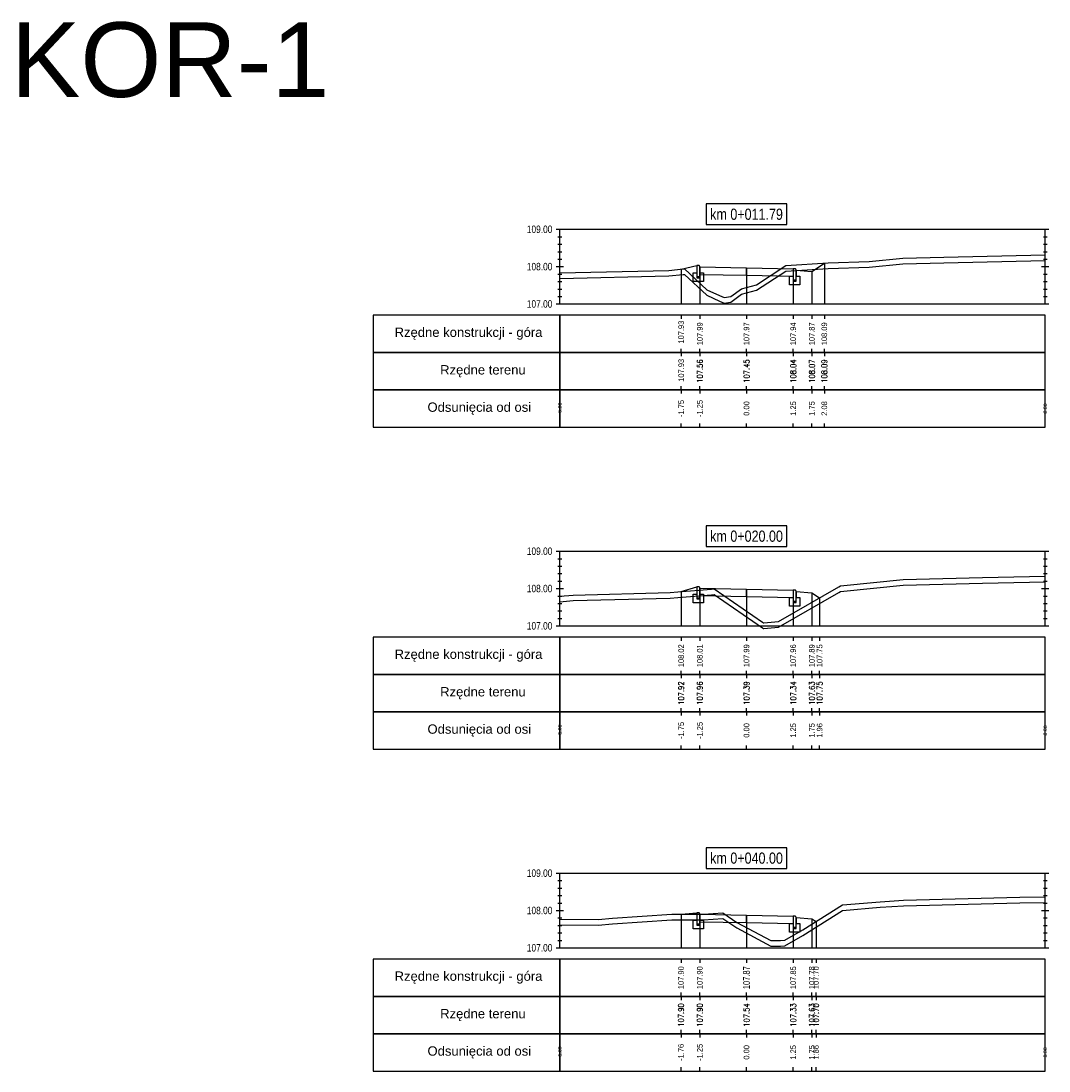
# Model space of a CAD drawing. Extents: x 7537626 to 7538805, y 5722894 to 5725486.
# Tile 13 of 90: x 7537960 to 7537987, y 5725457 to 5725486. Entities that reach past the tile are written whole.
import ezdxf

# ---------------------------------------------------------------- set-up
doc = ezdxf.new("R2010")
doc.units = 0
for name, color, linetype in [('C-DROGI-PROFILE', 7, 'Continuous'), ('C-DROGI-PROFILE-ETYKIETY', 7, 'Continuous'), ('C-DROGI-PRZEKROJE-ETYKIETY', 7, 'Continuous'), ('C-POPRZECZKA-przekrój', 2, 'Continuous'), ('C-POPRZECZKA-widok', 1, 'Continuous')]:
    doc.layers.add(name, color=color, linetype=linetype)
doc.layers.add('C-humus', color=7, linetype='Continuous', true_color=0x003df5)
doc.layers.add('C-Teren', color=7, linetype='Continuous', true_color=0x005716)
doc.styles.add('2mm08', font='arial.ttf', dxfattribs={"width": 0.8})
doc.styles.get("Standard").update_dxf_attribs({"font": 'arial.ttf'})

msp = doc.modelspace()

# ---------------------------------------------------------------- linework, layer by layer
at = {"layer": 'C-DROGI-PROFILE', "color": 7, "linetype": 'Continuous', "lineweight": -3}
for p, q in [((7537977.514, 5725477.736), (7537977.514, 5725477.636)), ((7537978.014, 5725477.736), (7537978.014, 5725477.636)), ((7537979.264, 5725477.736), (7537979.264, 5725477.636)), ((7537980.514, 5725477.736), (7537980.514, 5725477.636)), ((7537981.014, 5725477.736), (7537981.014, 5725477.636)), ((7537981.348, 5725477.736), (7537981.348, 5725477.636)), ((7537977.514, 5725476.736), (7537977.514, 5725476.836)), ((7537977.514, 5725476.736), (7537977.514, 5725476.636)), ((7537978.014, 5725476.736), (7537978.014, 5725476.836)), ((7537978.014, 5725476.736), (7537978.014, 5725476.636)), ((7537979.264, 5725476.736), (7537979.264, 5725476.836)), ((7537979.264, 5725476.736), (7537979.264, 5725476.636)), ((7537980.514, 5725476.736), (7537980.514, 5725476.836)), ((7537980.514, 5725476.736), (7537980.514, 5725476.636)), ((7537981.014, 5725476.736), (7537981.014, 5725476.836)), ((7537981.014, 5725476.736), (7537981.014, 5725476.636)), ((7537981.348, 5725476.736), (7537981.348, 5725476.836)), ((7537981.348, 5725476.736), (7537981.348, 5725476.636)), ((7537977.514, 5725475.736), (7537977.514, 5725475.836)), ((7537978.014, 5725475.736), (7537978.014, 5725475.836)), ((7537979.264, 5725475.736), (7537979.264, 5725475.836)), ((7537980.514, 5725475.736), (7537980.514, 5725475.836)), ((7537981.014, 5725475.736), (7537981.014, 5725475.836)), ((7537981.348, 5725475.736), (7537981.348, 5725475.836)), ((7537977.514, 5725475.736), (7537977.514, 5725475.636)), ((7537978.014, 5725475.736), (7537978.014, 5725475.636)), ((7537979.264, 5725475.736), (7537979.264, 5725475.636)), ((7537980.514, 5725475.736), (7537980.514, 5725475.636)), ((7537981.014, 5725475.736), (7537981.014, 5725475.636)), ((7537981.348, 5725475.736), (7537981.348, 5725475.636)), ((7537977.514, 5725474.736), (7537977.514, 5725474.836)), ((7537978.014, 5725474.736), (7537978.014, 5725474.836)), ((7537979.264, 5725474.736), (7537979.264, 5725474.836)), ((7537980.514, 5725474.736), (7537980.514, 5725474.836)), ((7537981.014, 5725474.736), (7537981.014, 5725474.836)), ((7537981.348, 5725474.736), (7537981.348, 5725474.836)), ((7537977.514, 5725469.111), (7537977.514, 5725469.011)), ((7537978.014, 5725469.111), (7537978.014, 5725469.011)), ((7537979.264, 5725469.111), (7537979.264, 5725469.011)), ((7537980.514, 5725469.111), (7537980.514, 5725469.011)), ((7537981.014, 5725469.111), (7537981.014, 5725469.011)), ((7537981.222, 5725469.111), (7537981.222, 5725469.011)), ((7537977.514, 5725468.111), (7537977.514, 5725468.211)), ((7537977.514, 5725468.111), (7537977.514, 5725468.011)), ((7537978.014, 5725468.111), (7537978.014, 5725468.211)), ((7537978.014, 5725468.111), (7537978.014, 5725468.011)), ((7537979.264, 5725468.111), (7537979.264, 5725468.211)), ((7537979.264, 5725468.111), (7537979.264, 5725468.011)), ((7537980.514, 5725468.111), (7537980.514, 5725468.211)), ((7537980.514, 5725468.111), (7537980.514, 5725468.011)), ((7537981.014, 5725468.111), (7537981.014, 5725468.211)), ((7537981.014, 5725468.111), (7537981.014, 5725468.011)), ((7537981.222, 5725468.111), (7537981.222, 5725468.211)), ((7537981.222, 5725468.111), (7537981.222, 5725468.011)), ((7537977.514, 5725467.111), (7537977.514, 5725467.211)), ((7537977.514, 5725467.111), (7537977.514, 5725467.011)), ((7537978.014, 5725467.111), (7537978.014, 5725467.211)), ((7537978.014, 5725467.111), (7537978.014, 5725467.011)), ((7537979.264, 5725467.111), (7537979.264, 5725467.211)), ((7537979.264, 5725467.111), (7537979.264, 5725467.011)), ((7537980.514, 5725467.111), (7537980.514, 5725467.211)), ((7537980.514, 5725467.111), (7537980.514, 5725467.011)), ((7537981.014, 5725467.111), (7537981.014, 5725467.211)), ((7537981.014, 5725467.111), (7537981.014, 5725467.011)), ((7537981.222, 5725467.111), (7537981.222, 5725467.211)), ((7537981.222, 5725467.111), (7537981.222, 5725467.011)), ((7537977.514, 5725466.111), (7537977.514, 5725466.211)), ((7537978.014, 5725466.111), (7537978.014, 5725466.211)), ((7537979.264, 5725466.111), (7537979.264, 5725466.211)), ((7537980.514, 5725466.111), (7537980.514, 5725466.211)), ((7537981.014, 5725466.111), (7537981.014, 5725466.211)), ((7537981.222, 5725466.111), (7537981.222, 5725466.211)), ((7537977.509, 5725460.486), (7537977.509, 5725460.386)), ((7537977.514, 5725460.486), (7537977.514, 5725460.386)), ((7537978.014, 5725460.486), (7537978.014, 5725460.386)), ((7537979.264, 5725460.486), (7537979.264, 5725460.386)), ((7537980.514, 5725460.486), (7537980.514, 5725460.386)), ((7537981.014, 5725460.486), (7537981.014, 5725460.386)), ((7537981.125, 5725460.486), (7537981.125, 5725460.386)), ((7537977.509, 5725459.486), (7537977.509, 5725459.586)), ((7537977.514, 5725459.486), (7537977.514, 5725459.586)), ((7537978.014, 5725459.486), (7537978.014, 5725459.586)), ((7537979.264, 5725459.486), (7537979.264, 5725459.586)), ((7537980.514, 5725459.486), (7537980.514, 5725459.586)), ((7537981.014, 5725459.486), (7537981.014, 5725459.586)), ((7537981.125, 5725459.486), (7537981.125, 5725459.586)), ((7537977.509, 5725459.486), (7537977.509, 5725459.386)), ((7537977.514, 5725459.486), (7537977.514, 5725459.386)), ((7537978.014, 5725459.486), (7537978.014, 5725459.386)), ((7537979.264, 5725459.486), (7537979.264, 5725459.386)), ((7537980.514, 5725459.486), (7537980.514, 5725459.386)), ((7537981.014, 5725459.486), (7537981.014, 5725459.386)), ((7537981.125, 5725459.486), (7537981.125, 5725459.386)), ((7537977.509, 5725458.486), (7537977.509, 5725458.586)), ((7537977.509, 5725458.486), (7537977.509, 5725458.386)), ((7537977.514, 5725458.486), (7537977.514, 5725458.586)), ((7537977.514, 5725458.486), (7537977.514, 5725458.386)), ((7537978.014, 5725458.486), (7537978.014, 5725458.586)), ((7537978.014, 5725458.486), (7537978.014, 5725458.386)), ((7537979.264, 5725458.486), (7537979.264, 5725458.586)), ((7537979.264, 5725458.486), (7537979.264, 5725458.386)), ((7537980.514, 5725458.486), (7537980.514, 5725458.586)), ((7537980.514, 5725458.486), (7537980.514, 5725458.386)), ((7537981.014, 5725458.486), (7537981.014, 5725458.586)), ((7537981.014, 5725458.486), (7537981.014, 5725458.386)), ((7537981.125, 5725458.486), (7537981.125, 5725458.586)), ((7537981.125, 5725458.486), (7537981.125, 5725458.386)), ((7537977.509, 5725457.486), (7537977.509, 5725457.586)), ((7537977.514, 5725457.486), (7537977.514, 5725457.586)), ((7537978.014, 5725457.486), (7537978.014, 5725457.586)), ((7537979.264, 5725457.486), (7537979.264, 5725457.586)), ((7537980.514, 5725457.486), (7537980.514, 5725457.586)), ((7537981.014, 5725457.486), (7537981.014, 5725457.586)), ((7537981.125, 5725457.486), (7537981.125, 5725457.586))]:
    msp.add_line(p, q, dxfattribs=at)
at = {"layer": 'C-DROGI-PROFILE', "color": 1, "linetype": 'Continuous', "lineweight": -3}
for points in [[(7537974.264, 5725476.736), (7537974.264, 5725477.736), (7537969.264, 5725477.736), (7537969.264, 5725476.736)], [(7537974.264, 5725476.736), (7537987.264, 5725476.736), (7537987.264, 5725477.736), (7537974.264, 5725477.736)], [(7537974.264, 5725475.736), (7537974.264, 5725476.736), (7537969.264, 5725476.736), (7537969.264, 5725475.736)], [(7537974.264, 5725475.736), (7537987.264, 5725475.736), (7537987.264, 5725476.736), (7537974.264, 5725476.736)], [(7537974.264, 5725474.736), (7537974.264, 5725475.736), (7537969.264, 5725475.736), (7537969.264, 5725474.736)], [(7537974.264, 5725474.736), (7537987.264, 5725474.736), (7537987.264, 5725475.736), (7537974.264, 5725475.736)], [(7537974.264, 5725468.111), (7537974.264, 5725469.111), (7537969.264, 5725469.111), (7537969.264, 5725468.111)], [(7537974.264, 5725468.111), (7537987.264, 5725468.111), (7537987.264, 5725469.111), (7537974.264, 5725469.111)], [(7537974.264, 5725467.111), (7537974.264, 5725468.111), (7537969.264, 5725468.111), (7537969.264, 5725467.111)], [(7537974.264, 5725467.111), (7537987.264, 5725467.111), (7537987.264, 5725468.111), (7537974.264, 5725468.111)], [(7537974.264, 5725466.111), (7537974.264, 5725467.111), (7537969.264, 5725467.111), (7537969.264, 5725466.111)], [(7537974.264, 5725466.111), (7537987.264, 5725466.111), (7537987.264, 5725467.111), (7537974.264, 5725467.111)], [(7537974.264, 5725459.486), (7537974.264, 5725460.486), (7537969.264, 5725460.486), (7537969.264, 5725459.486)], [(7537974.264, 5725459.486), (7537987.264, 5725459.486), (7537987.264, 5725460.486), (7537974.264, 5725460.486)], [(7537974.264, 5725458.486), (7537974.264, 5725459.486), (7537969.264, 5725459.486), (7537969.264, 5725458.486)], [(7537974.264, 5725458.486), (7537987.264, 5725458.486), (7537987.264, 5725459.486), (7537974.264, 5725459.486)], [(7537974.264, 5725457.486), (7537974.264, 5725458.486), (7537969.264, 5725458.486), (7537969.264, 5725457.486)], [(7537974.264, 5725457.486), (7537987.264, 5725457.486), (7537987.264, 5725458.486), (7537974.264, 5725458.486)]]:
    msp.add_3dface(points, dxfattribs=at)
at = {"layer": 'C-DROGI-PRZEKROJE-ETYKIETY', "color": 1, "linetype": 'Continuous', "lineweight": -3}
for p, q in [((7537977.514, 5725478.97), (7537977.514, 5725478.036)), ((7537978.014, 5725479.029), (7537978.014, 5725478.036)), ((7537979.264, 5725479.004), (7537979.264, 5725478.036)), ((7537980.514, 5725478.979), (7537980.514, 5725478.036)), ((7537981.348, 5725479.129), (7537981.348, 5725478.036)), ((7537981.014, 5725478.906), (7537981.014, 5725478.036)), ((7537977.514, 5725470.329), (7537977.514, 5725469.411)), ((7537978.014, 5725470.422), (7537978.014, 5725469.411)), ((7537979.264, 5725470.397), (7537979.264, 5725469.411)), ((7537980.514, 5725470.372), (7537980.514, 5725469.411)), ((7537981.014, 5725470.299), (7537981.014, 5725469.411)), ((7537981.222, 5725470.16), (7537981.222, 5725469.411)), ((7537977.514, 5725461.689), (7537977.514, 5725460.786)), ((7537978.014, 5725461.686), (7537978.014, 5725460.786)), ((7537979.264, 5725461.661), (7537979.264, 5725460.786)), ((7537980.514, 5725461.636), (7537980.514, 5725460.786)), ((7537981.014, 5725461.563), (7537981.014, 5725460.786)), ((7537981.125, 5725461.489), (7537981.125, 5725460.786))]:
    msp.add_line(p, q, dxfattribs=at)
at = {"layer": 'C-humus'}
for p, q in [((7537980.315, 5725478.918), (7537981.448, 5725478.985)), ((7537981.448, 5725478.985), (7537982.549, 5725479.021)), ((7537982.549, 5725479.021), (7537983.453, 5725479.113)), ((7537983.453, 5725479.113), (7537984.544, 5725479.14)), ((7537984.544, 5725479.14), (7537987.264, 5725479.201)), ((7537974.264, 5725478.716), (7537977.18, 5725478.787)), ((7537977.18, 5725478.787), (7537977.571, 5725478.825)), ((7537977.571, 5725478.825), (7537977.605, 5725478.828)), ((7537977.605, 5725478.828), (7537978.2, 5725478.269)), ((7537979.527, 5725478.403), (7537980.315, 5725478.918)), ((7537979.13, 5725478.295), (7537979.527, 5725478.403)), ((7537978.2, 5725478.269), (7537978.544, 5725478.109)), ((7537978.544, 5725478.109), (7537978.665, 5725478.06)), ((7537978.665, 5725478.06), (7537978.847, 5725478.088)), ((7537978.847, 5725478.088), (7537979.13, 5725478.295)), ((7537981.872, 5725470.342), (7537983.455, 5725470.504)), ((7537983.455, 5725470.504), (7537985.581, 5725470.556)), ((7537985.581, 5725470.556), (7537987.264, 5725470.594)), ((7537977.42, 5725470.172), (7537978.327, 5725470.245)), ((7537978.327, 5725470.245), (7537978.399, 5725470.25)), ((7537978.399, 5725470.25), (7537979.692, 5725469.36)), ((7537980.117, 5725469.375), (7537981.74, 5725470.307)), ((7537981.74, 5725470.307), (7537981.783, 5725470.335)), ((7537981.783, 5725470.335), (7537981.872, 5725470.342)), ((7537974.264, 5725470.058), (7537974.624, 5725470.089)), ((7537974.624, 5725470.089), (7537977.219, 5725470.152)), ((7537977.219, 5725470.152), (7537977.42, 5725470.172)), ((7537979.692, 5725469.36), (7537979.721, 5725469.345)), ((7537979.729, 5725469.345), (7537980.117, 5725469.375)), ((7537979.721, 5725469.345), (7537979.729, 5725469.345)), ((7537980.768, 5725461.115), (7537981.835, 5725461.785)), ((7537981.835, 5725461.785), (7537982.844, 5725461.872)), ((7537982.844, 5725461.872), (7537983.468, 5725461.914)), ((7537983.468, 5725461.914), (7537986.581, 5725461.991)), ((7537986.581, 5725461.991), (7537987.264, 5725462.002)), ((7537975.673, 5725461.429), (7537977.261, 5725461.539)), ((7537977.261, 5725461.539), (7537978.111, 5725461.54)), ((7537978.111, 5725461.54), (7537978.629, 5725461.576)), ((7537978.629, 5725461.576), (7537979.004, 5725461.318)), ((7537974.264, 5725461.404), (7537975.288, 5725461.393)), ((7537975.288, 5725461.393), (7537975.673, 5725461.429)), ((7537979.004, 5725461.318), (7537979.916, 5725460.83)), ((7537980.289, 5725460.839), (7537980.768, 5725461.115)), ((7537979.916, 5725460.83), (7537980.174, 5725460.83)), ((7537980.174, 5725460.83), (7537980.289, 5725460.839))]:
    msp.add_line(p, q, dxfattribs=at)
at = {"layer": 'C-POPRZECZKA-przekrój', "color": 2, "linetype": 'Continuous', "lineweight": -3}
for p, q in [((7537977.514, 5725478.97), (7537977.934, 5725479.069)), ((7537977.974, 5725479.069), (7537977.934, 5725479.069)), ((7537977.934, 5725479.069), (7537977.934, 5725478.739)), ((7537977.98, 5725479.069), (7537977.974, 5725479.069)), ((7537977.988, 5725479.067), (7537977.98, 5725479.069)), ((7537977.996, 5725479.063), (7537977.988, 5725479.067)), ((7537978.002, 5725479.058), (7537977.996, 5725479.063)), ((7537978.007, 5725479.052), (7537978.002, 5725479.058)), ((7537978.011, 5725479.045), (7537978.007, 5725479.052)), ((7537978.013, 5725479.037), (7537978.011, 5725479.045)), ((7537978.014, 5725479.029), (7537978.013, 5725479.037)), ((7537978.014, 5725479.029), (7537979.264, 5725479.004)), ((7537978.014, 5725479.029), (7537978.015, 5725478.829)), ((7537978.014, 5725478.739), (7537978.014, 5725479.029)), ((7537978.014, 5725479.029), (7537978.014, 5725478.869)), ((7537979.264, 5725478.804), (7537979.264, 5725479.004)), ((7537979.264, 5725479.004), (7537980.514, 5725478.979)), ((7537980.514, 5725478.979), (7537980.513, 5725478.779)), ((7537980.554, 5725478.979), (7537980.514, 5725478.979)), ((7537980.514, 5725478.979), (7537980.514, 5725478.649)), ((7537980.56, 5725478.979), (7537980.554, 5725478.979)), ((7537980.568, 5725478.977), (7537980.56, 5725478.979)), ((7537980.576, 5725478.973), (7537980.568, 5725478.977)), ((7537980.582, 5725478.968), (7537980.576, 5725478.973)), ((7537980.587, 5725478.962), (7537980.582, 5725478.968)), ((7537980.591, 5725478.955), (7537980.587, 5725478.962)), ((7537980.593, 5725478.947), (7537980.591, 5725478.955)), ((7537980.594, 5725478.939), (7537980.593, 5725478.947)), ((7537980.594, 5725478.649), (7537980.594, 5725478.939)), ((7537980.594, 5725478.939), (7537980.594, 5725478.779)), ((7537980.594, 5725478.939), (7537981.014, 5725478.906)), ((7537981.014, 5725478.906), (7537981.348, 5725479.129)), ((7537977.834, 5725478.639), (7537977.834, 5725478.869)), ((7537977.834, 5725478.869), (7537977.934, 5725478.869)), ((7537977.934, 5725478.869), (7537977.934, 5725478.769)), ((7537977.934, 5725478.769), (7537978.014, 5725478.769)), ((7537977.934, 5725478.739), (7537978.014, 5725478.739)), ((7537978.014, 5725478.869), (7537978.114, 5725478.869)), ((7537978.015, 5725478.829), (7537979.264, 5725478.804)), ((7537978.114, 5725478.869), (7537978.114, 5725478.639)), ((7537979.264, 5725478.804), (7537980.513, 5725478.779)), ((7537980.414, 5725478.549), (7537980.414, 5725478.779)), ((7537980.414, 5725478.779), (7537980.514, 5725478.779)), ((7537980.514, 5725478.779), (7537980.514, 5725478.679)), ((7537980.514, 5725478.679), (7537980.594, 5725478.679)), ((7537980.514, 5725478.649), (7537980.594, 5725478.649)), ((7537980.594, 5725478.779), (7537980.694, 5725478.779)), ((7537980.694, 5725478.779), (7537980.694, 5725478.549)), ((7537978.114, 5725478.639), (7537977.834, 5725478.639)), ((7537980.694, 5725478.549), (7537980.414, 5725478.549)), ((7537977.514, 5725470.329), (7537977.934, 5725470.462)), ((7537977.834, 5725470.032), (7537977.834, 5725470.262)), ((7537977.834, 5725470.262), (7537977.934, 5725470.262)), ((7537977.974, 5725470.462), (7537977.934, 5725470.462)), ((7537977.934, 5725470.462), (7537977.934, 5725470.132)), ((7537977.934, 5725470.262), (7537977.934, 5725470.162)), ((7537977.98, 5725470.462), (7537977.974, 5725470.462)), ((7537977.988, 5725470.46), (7537977.98, 5725470.462)), ((7537977.996, 5725470.456), (7537977.988, 5725470.46)), ((7537978.002, 5725470.451), (7537977.996, 5725470.456)), ((7537978.007, 5725470.445), (7537978.002, 5725470.451)), ((7537978.011, 5725470.438), (7537978.007, 5725470.445)), ((7537978.013, 5725470.43), (7537978.011, 5725470.438)), ((7537978.014, 5725470.422), (7537978.013, 5725470.43)), ((7537978.014, 5725470.422), (7537979.264, 5725470.397)), ((7537978.014, 5725470.422), (7537978.015, 5725470.222)), ((7537978.014, 5725470.132), (7537978.014, 5725470.422)), ((7537978.014, 5725470.422), (7537978.014, 5725470.262)), ((7537978.014, 5725470.262), (7537978.114, 5725470.262)), ((7537978.015, 5725470.222), (7537979.264, 5725470.197)), ((7537978.114, 5725470.262), (7537978.114, 5725470.032)), ((7537979.264, 5725470.197), (7537979.264, 5725470.397)), ((7537979.264, 5725470.397), (7537980.514, 5725470.372)), ((7537980.514, 5725470.372), (7537980.513, 5725470.172)), ((7537980.554, 5725470.372), (7537980.514, 5725470.372)), ((7537980.514, 5725470.372), (7537980.514, 5725470.042)), ((7537980.56, 5725470.372), (7537980.554, 5725470.372)), ((7537980.568, 5725470.37), (7537980.56, 5725470.372)), ((7537980.576, 5725470.366), (7537980.568, 5725470.37)), ((7537980.582, 5725470.361), (7537980.576, 5725470.366)), ((7537980.587, 5725470.355), (7537980.582, 5725470.361)), ((7537980.591, 5725470.348), (7537980.587, 5725470.355)), ((7537980.593, 5725470.34), (7537980.591, 5725470.348)), ((7537980.594, 5725470.332), (7537980.593, 5725470.34)), ((7537980.594, 5725470.042), (7537980.594, 5725470.332)), ((7537980.594, 5725470.332), (7537980.594, 5725470.172)), ((7537980.594, 5725470.332), (7537981.014, 5725470.299)), ((7537981.014, 5725470.299), (7537981.222, 5725470.16)), ((7537978.114, 5725470.032), (7537977.834, 5725470.032)), ((7537977.934, 5725470.162), (7537978.014, 5725470.162)), ((7537977.934, 5725470.132), (7537978.014, 5725470.132)), ((7537979.264, 5725470.197), (7537980.513, 5725470.172)), ((7537980.414, 5725469.942), (7537980.414, 5725470.172)), ((7537980.414, 5725470.172), (7537980.514, 5725470.172)), ((7537980.694, 5725469.942), (7537980.414, 5725469.942)), ((7537980.514, 5725470.172), (7537980.514, 5725470.072)), ((7537980.514, 5725470.072), (7537980.594, 5725470.072)), ((7537980.514, 5725470.042), (7537980.594, 5725470.042)), ((7537980.594, 5725470.172), (7537980.694, 5725470.172)), ((7537980.694, 5725470.172), (7537980.694, 5725469.942)), ((7537977.514, 5725461.689), (7537977.934, 5725461.726)), ((7537977.834, 5725461.296), (7537977.834, 5725461.526)), ((7537977.834, 5725461.526), (7537977.934, 5725461.526)), ((7537977.974, 5725461.726), (7537977.934, 5725461.726)), ((7537977.934, 5725461.726), (7537977.934, 5725461.396)), ((7537977.934, 5725461.526), (7537977.934, 5725461.426)), ((7537977.98, 5725461.726), (7537977.974, 5725461.726)), ((7537977.988, 5725461.724), (7537977.98, 5725461.726)), ((7537977.996, 5725461.72), (7537977.988, 5725461.724)), ((7537978.002, 5725461.715), (7537977.996, 5725461.72)), ((7537978.007, 5725461.709), (7537978.002, 5725461.715)), ((7537978.011, 5725461.702), (7537978.007, 5725461.709)), ((7537978.013, 5725461.694), (7537978.011, 5725461.702)), ((7537978.014, 5725461.686), (7537978.013, 5725461.694)), ((7537978.014, 5725461.686), (7537979.264, 5725461.661)), ((7537978.014, 5725461.686), (7537978.015, 5725461.486)), ((7537978.014, 5725461.396), (7537978.014, 5725461.686)), ((7537978.014, 5725461.686), (7537978.014, 5725461.526)), ((7537978.014, 5725461.526), (7537978.114, 5725461.526)), ((7537978.015, 5725461.486), (7537979.264, 5725461.461)), ((7537978.114, 5725461.526), (7537978.114, 5725461.296)), ((7537979.264, 5725461.461), (7537979.264, 5725461.661)), ((7537979.264, 5725461.661), (7537980.514, 5725461.636)), ((7537980.514, 5725461.636), (7537980.513, 5725461.436)), ((7537980.554, 5725461.636), (7537980.514, 5725461.636)), ((7537980.514, 5725461.636), (7537980.514, 5725461.306)), ((7537980.56, 5725461.636), (7537980.554, 5725461.636)), ((7537980.568, 5725461.634), (7537980.56, 5725461.636)), ((7537980.576, 5725461.63), (7537980.568, 5725461.634)), ((7537980.582, 5725461.625), (7537980.576, 5725461.63)), ((7537980.587, 5725461.619), (7537980.582, 5725461.625)), ((7537980.591, 5725461.612), (7537980.587, 5725461.619)), ((7537980.593, 5725461.604), (7537980.591, 5725461.612)), ((7537980.594, 5725461.596), (7537980.593, 5725461.604)), ((7537980.594, 5725461.306), (7537980.594, 5725461.596)), ((7537980.594, 5725461.596), (7537980.594, 5725461.436)), ((7537980.594, 5725461.596), (7537981.014, 5725461.563)), ((7537981.014, 5725461.563), (7537981.125, 5725461.489)), ((7537978.114, 5725461.296), (7537977.834, 5725461.296)), ((7537977.934, 5725461.426), (7537978.014, 5725461.426)), ((7537977.934, 5725461.396), (7537978.014, 5725461.396)), ((7537979.264, 5725461.461), (7537980.513, 5725461.436)), ((7537980.414, 5725461.206), (7537980.414, 5725461.436)), ((7537980.414, 5725461.436), (7537980.514, 5725461.436)), ((7537980.694, 5725461.206), (7537980.414, 5725461.206)), ((7537980.514, 5725461.436), (7537980.514, 5725461.336)), ((7537980.514, 5725461.336), (7537980.594, 5725461.336)), ((7537980.514, 5725461.306), (7537980.594, 5725461.306)), ((7537980.594, 5725461.436), (7537980.694, 5725461.436)), ((7537980.694, 5725461.436), (7537980.694, 5725461.206))]:
    msp.add_line(p, q, dxfattribs=at)
at = {"layer": 'C-POPRZECZKA-widok', "color": 1, "linetype": 'Continuous', "lineweight": -3}
for p, q in [((7537974.164, 5725480.036), (7537987.364, 5725480.036)), ((7537974.214, 5725479.836), (7537974.314, 5725479.836)), ((7537974.264, 5725478.036), (7537974.264, 5725480.036)), ((7537987.214, 5725479.836), (7537987.314, 5725479.836)), ((7537987.264, 5725478.036), (7537987.264, 5725480.036)), ((7537974.214, 5725479.636), (7537974.314, 5725479.636)), ((7537987.214, 5725479.636), (7537987.314, 5725479.636)), ((7537974.214, 5725479.436), (7537974.314, 5725479.436)), ((7537974.214, 5725479.236), (7537974.314, 5725479.236)), ((7537987.214, 5725479.436), (7537987.314, 5725479.436)), ((7537987.214, 5725479.236), (7537987.314, 5725479.236)), ((7537974.164, 5725479.036), (7537974.364, 5725479.036)), ((7537974.214, 5725479.036), (7537974.314, 5725479.036)), ((7537987.164, 5725479.036), (7537987.364, 5725479.036)), ((7537987.214, 5725479.036), (7537987.314, 5725479.036)), ((7537974.214, 5725478.836), (7537974.314, 5725478.836)), ((7537987.214, 5725478.836), (7537987.314, 5725478.836)), ((7537974.214, 5725478.636), (7537974.314, 5725478.636)), ((7537974.214, 5725478.436), (7537974.314, 5725478.436)), ((7537987.214, 5725478.636), (7537987.314, 5725478.636)), ((7537987.214, 5725478.436), (7537987.314, 5725478.436)), ((7537974.214, 5725478.236), (7537974.314, 5725478.236)), ((7537987.214, 5725478.236), (7537987.314, 5725478.236)), ((7537974.164, 5725478.036), (7537987.364, 5725478.036)), ((7537974.164, 5725471.411), (7537987.364, 5725471.411)), ((7537974.264, 5725469.411), (7537974.264, 5725471.411)), ((7537987.264, 5725469.411), (7537987.264, 5725471.411)), ((7537974.214, 5725471.211), (7537974.314, 5725471.211)), ((7537987.214, 5725471.211), (7537987.314, 5725471.211)), ((7537974.214, 5725471.011), (7537974.314, 5725471.011)), ((7537974.214, 5725470.811), (7537974.314, 5725470.811)), ((7537987.214, 5725471.011), (7537987.314, 5725471.011)), ((7537987.214, 5725470.811), (7537987.314, 5725470.811)), ((7537974.214, 5725470.611), (7537974.314, 5725470.611)), ((7537987.214, 5725470.611), (7537987.314, 5725470.611)), ((7537974.164, 5725470.411), (7537974.364, 5725470.411)), ((7537974.214, 5725470.411), (7537974.314, 5725470.411)), ((7537974.214, 5725470.211), (7537974.314, 5725470.211)), ((7537987.164, 5725470.411), (7537987.364, 5725470.411)), ((7537987.214, 5725470.411), (7537987.314, 5725470.411)), ((7537987.214, 5725470.211), (7537987.314, 5725470.211)), ((7537974.214, 5725470.011), (7537974.314, 5725470.011)), ((7537987.214, 5725470.011), (7537987.314, 5725470.011)), ((7537974.214, 5725469.811), (7537974.314, 5725469.811)), ((7537987.214, 5725469.811), (7537987.314, 5725469.811)), ((7537974.164, 5725469.411), (7537987.364, 5725469.411)), ((7537974.214, 5725469.611), (7537974.314, 5725469.611)), ((7537987.214, 5725469.611), (7537987.314, 5725469.611)), ((7537974.164, 5725462.786), (7537987.364, 5725462.786)), ((7537974.264, 5725460.786), (7537974.264, 5725462.786)), ((7537987.264, 5725460.786), (7537987.264, 5725462.786)), ((7537974.214, 5725462.586), (7537974.314, 5725462.586)), ((7537974.214, 5725462.386), (7537974.314, 5725462.386)), ((7537987.214, 5725462.586), (7537987.314, 5725462.586)), ((7537987.214, 5725462.386), (7537987.314, 5725462.386)), ((7537974.214, 5725462.186), (7537974.314, 5725462.186)), ((7537987.214, 5725462.186), (7537987.314, 5725462.186)), ((7537974.164, 5725461.786), (7537974.364, 5725461.786)), ((7537974.214, 5725461.986), (7537974.314, 5725461.986)), ((7537974.214, 5725461.786), (7537974.314, 5725461.786)), ((7537987.164, 5725461.786), (7537987.364, 5725461.786)), ((7537987.214, 5725461.986), (7537987.314, 5725461.986)), ((7537987.214, 5725461.786), (7537987.314, 5725461.786)), ((7537974.214, 5725461.586), (7537974.314, 5725461.586)), ((7537987.214, 5725461.586), (7537987.314, 5725461.586)), ((7537974.214, 5725461.386), (7537974.314, 5725461.386)), ((7537987.214, 5725461.386), (7537987.314, 5725461.386)), ((7537974.214, 5725461.186), (7537974.314, 5725461.186)), ((7537974.214, 5725460.986), (7537974.314, 5725460.986)), ((7537987.214, 5725461.186), (7537987.314, 5725461.186)), ((7537987.214, 5725460.986), (7537987.314, 5725460.986)), ((7537974.164, 5725460.786), (7537987.364, 5725460.786))]:
    msp.add_line(p, q, dxfattribs=at)
at = {"layer": 'C-POPRZECZKA-widok', "color": 3, "linetype": 'Continuous', "lineweight": -3}
for points in [[(7537978.184, 5725480.161), (7537980.344, 5725480.161), (7537980.344, 5725480.718), (7537978.184, 5725480.718)], [(7537978.184, 5725471.536), (7537980.344, 5725471.536), (7537980.344, 5725472.093), (7537978.184, 5725472.093)], [(7537978.184, 5725462.911), (7537980.344, 5725462.911), (7537980.344, 5725463.468), (7537978.184, 5725463.468)]]:
    msp.add_3dface(points, dxfattribs=at)
at = {"layer": 'C-Teren'}
for p, q in [((7537982.549, 5725479.171), (7537983.453, 5725479.263)), ((7537983.453, 5725479.263), (7537984.544, 5725479.29)), ((7537984.544, 5725479.29), (7537987.264, 5725479.351)), ((7537974.264, 5725478.866), (7537977.18, 5725478.937)), ((7537977.18, 5725478.937), (7537977.571, 5725478.975)), ((7537977.571, 5725478.975), (7537977.605, 5725478.978)), ((7537977.605, 5725478.978), (7537978.2, 5725478.419)), ((7537979.527, 5725478.553), (7537980.315, 5725479.068)), ((7537980.315, 5725479.068), (7537981.448, 5725479.135)), ((7537981.448, 5725479.135), (7537982.549, 5725479.171)), ((7537978.2, 5725478.419), (7537978.544, 5725478.259)), ((7537978.847, 5725478.238), (7537979.13, 5725478.445)), ((7537979.13, 5725478.445), (7537979.527, 5725478.553)), ((7537978.544, 5725478.259), (7537978.665, 5725478.21)), ((7537978.665, 5725478.21), (7537978.847, 5725478.238)), ((7537981.74, 5725470.457), (7537981.783, 5725470.485)), ((7537981.783, 5725470.485), (7537981.872, 5725470.492)), ((7537981.872, 5725470.492), (7537983.455, 5725470.654)), ((7537983.455, 5725470.654), (7537985.581, 5725470.706)), ((7537985.581, 5725470.706), (7537987.264, 5725470.744)), ((7537974.264, 5725470.208), (7537974.624, 5725470.239)), ((7537974.624, 5725470.239), (7537977.219, 5725470.302)), ((7537977.219, 5725470.302), (7537977.42, 5725470.322)), ((7537977.42, 5725470.322), (7537978.327, 5725470.395)), ((7537978.327, 5725470.395), (7537978.399, 5725470.4)), ((7537978.399, 5725470.4), (7537979.692, 5725469.51)), ((7537980.117, 5725469.525), (7537981.74, 5725470.457)), ((7537979.692, 5725469.51), (7537979.721, 5725469.495)), ((7537979.721, 5725469.495), (7537979.729, 5725469.495)), ((7537979.729, 5725469.495), (7537980.117, 5725469.525)), ((7537982.844, 5725462.022), (7537983.468, 5725462.064)), ((7537983.468, 5725462.064), (7537986.581, 5725462.141)), ((7537986.581, 5725462.141), (7537987.264, 5725462.152)), ((7537980.768, 5725461.265), (7537981.835, 5725461.935)), ((7537981.835, 5725461.935), (7537982.844, 5725462.022)), ((7537974.264, 5725461.554), (7537975.288, 5725461.543)), ((7537975.288, 5725461.543), (7537975.673, 5725461.579)), ((7537975.673, 5725461.579), (7537977.261, 5725461.689)), ((7537977.261, 5725461.689), (7537978.111, 5725461.69)), ((7537978.111, 5725461.69), (7537978.629, 5725461.726)), ((7537978.629, 5725461.726), (7537979.004, 5725461.468)), ((7537979.004, 5725461.468), (7537979.916, 5725460.98)), ((7537980.289, 5725460.989), (7537980.768, 5725461.265)), ((7537979.916, 5725460.98), (7537980.174, 5725460.98)), ((7537980.174, 5725460.98), (7537980.289, 5725460.989))]:
    msp.add_line(p, q, dxfattribs=at)

# ---------------------------------------------------------------- texts
at = {"layer": 'C-DROGI-PROFILE', "color": 2}
for s, height, p in [('KOR-1', 2, (7537959.559, 5725483.582)), ('Rzędne konstrukcji - góra', 0.25, (7537969.839, 5725477.153)), ('Rzędne terenu', 0.25, (7537971.059, 5725476.147)), ('Odsunięcia od osi', 0.25, (7537970.72, 5725475.147)), ('Rzędne konstrukcji - góra', 0.25, (7537969.839, 5725468.528)), ('Rzędne terenu', 0.25, (7537971.059, 5725467.522)), ('Odsunięcia od osi', 0.25, (7537970.72, 5725466.522)), ('Rzędne konstrukcji - góra', 0.25, (7537969.839, 5725459.903)), ('Rzędne terenu', 0.25, (7537971.059, 5725458.897)), ('Odsunięcia od osi', 0.25, (7537970.72, 5725457.897))]:
    msp.add_text(s, height=height, dxfattribs=at).set_placement(p)
at = {"layer": 'C-DROGI-PROFILE-ETYKIETY', "color": 1, "style": '2mm08', "width": 0.8}
for p in [(7537977.588, 5725476.975), (7537977.589, 5725475.951)]:
    msp.add_text('107.93', height=0.15, rotation=90, dxfattribs=at).set_placement(p)
at = {"layer": 'C-DROGI-PROFILE-ETYKIETY', "color": 1, "linetype": 'Continuous', "lineweight": -3, "attachment_point": 5, "rotation": 90, "style": '2mm08'}
for s, insert, char_height in [('107.99', (7537978.014, 5725477.236), 0.15), ('107.97', (7537979.264, 5725477.236), 0.15), ('107.94', (7537980.514, 5725477.236), 0.15), ('107.87', (7537981.014, 5725477.236), 0.15), ('108.09', (7537981.348, 5725477.236), 0.15), ('{\\Fsimplex.shx|c238;107.56}', (7537978.014, 5725476.236), 0.15), ('{\\Fsimplex.shx|c238;107.45}', (7537979.264, 5725476.236), 0.15), ('{\\Fsimplex.shx|c238;108.04}', (7537980.514, 5725476.236), 0.15), ('{\\Fsimplex.shx|c238;108.07}', (7537981.014, 5725476.236), 0.15), ('{\\Fsimplex.shx|c238;108.09}', (7537981.348, 5725476.236), 0.15), ('-1.75', (7537977.514, 5725475.236), 0.15), ('-1.25', (7537978.014, 5725475.236), 0.15), ('0.00', (7537979.264, 5725475.236), 0.15), ('1.25', (7537980.514, 5725475.236), 0.15), ('1.75', (7537981.014, 5725475.236), 0.15), ('2.08', (7537981.348, 5725475.236), 0.15), ('108.02', (7537977.514, 5725468.611), 0.15), ('108.01', (7537978.014, 5725468.611), 0.15), ('107.99', (7537979.264, 5725468.611), 0.15), ('107.96', (7537980.514, 5725468.611), 0.15), ('107.89', (7537981.014, 5725468.611), 0.15), ('107.75', (7537981.222, 5725468.611), 0.15), ('{\\Fsimplex.shx|c238;107.92}', (7537977.514, 5725467.611), 0.15), ('{\\Fsimplex.shx|c238;107.96}', (7537978.014, 5725467.611), 0.15), ('{\\Fsimplex.shx|c238;107.39}', (7537979.264, 5725467.611), 0.15), ('{\\Fsimplex.shx|c238;107.34}', (7537980.514, 5725467.611), 0.15), ('{\\Fsimplex.shx|c238;107.63}', (7537981.014, 5725467.611), 0.15), ('{\\Fsimplex.shx|c238;107.75}', (7537981.222, 5725467.611), 0.15), ('-1.75', (7537977.514, 5725466.611), 0.15), ('-1.25', (7537978.014, 5725466.611), 0.15), ('0.00', (7537979.264, 5725466.611), 0.15), ('1.25', (7537980.514, 5725466.611), 0.15), ('1.75', (7537981.014, 5725466.611), 0.15), ('1.96', (7537981.222, 5725466.611), 0.15), ('107.90', (7537977.509, 5725459.986), 0.15), ('107.90', (7537978.014, 5725459.986), 0.15), ('107.87', (7537979.264, 5725459.986), 0.18), ('107.85', (7537980.514, 5725459.986), 0.15), ('107.78', (7537981.014, 5725459.986), 0.15), ('107.70', (7537981.125, 5725459.986), 0.15), ('{\\Fsimplex.shx|c238;107.90}', (7537977.509, 5725458.986), 0.15), ('{\\Fsimplex.shx|c238;107.90}', (7537978.014, 5725458.986), 0.15), ('{\\Fsimplex.shx|c238;107.54}', (7537979.264, 5725458.986), 0.15), ('{\\Fsimplex.shx|c238;107.33}', (7537980.514, 5725458.986), 0.15), ('{\\Fsimplex.shx|c238;107.63}', (7537981.014, 5725458.986), 0.15), ('{\\Fsimplex.shx|c238;107.70}', (7537981.125, 5725458.986), 0.15), ('-1.76', (7537977.509, 5725457.986), 0.15), ('-1.25', (7537978.014, 5725457.986), 0.15), ('0.00', (7537979.264, 5725457.986), 0.15), ('1.25', (7537980.514, 5725457.986), 0.15), ('1.75', (7537981.014, 5725457.986), 0.15), ('1.86', (7537981.125, 5725457.986), 0.15)]:
    msp.add_mtext(s, dxfattribs=dict(at, insert=insert, char_height=char_height))
at = {"layer": 'C-DROGI-PROFILE-ETYKIETY', "color": 7, "linetype": 'Continuous', "lineweight": -3, "char_height": 0.1, "attachment_point": 5, "rotation": 90, "style": '2mm08'}
for s, insert in [('-5.00', (7537974.264, 5725475.236)), ('8.00', (7537987.264, 5725475.236)), ('-5.00', (7537974.264, 5725466.611)), ('8.00', (7537987.264, 5725466.611)), ('-5.00', (7537974.264, 5725457.986)), ('8.00', (7537987.264, 5725457.986))]:
    msp.add_mtext(s, dxfattribs=dict(at, insert=insert))
at = {"layer": 'C-POPRZECZKA-widok', "color": 3, "linetype": 'Continuous', "lineweight": -3, "char_height": 0.3, "attachment_point": 8, "style": '2mm08'}
for s, insert in [('km 0+011.79', (7537979.264, 5725480.286)), ('km 0+020.00', (7537979.264, 5725471.661)), ('km 0+040.00', (7537979.264, 5725463.036))]:
    msp.add_mtext(s, dxfattribs=dict(at, insert=insert))
at = {"layer": 'C-POPRZECZKA-widok', "color": 1, "linetype": 'Continuous', "lineweight": -3, "char_height": 0.2, "attachment_point": 6, "style": '2mm08'}
for s, insert in [('109.00', (7537974.064, 5725480.036)), ('108.00', (7537974.064, 5725479.036)), ('107.00', (7537974.064, 5725478.036)), ('109.00', (7537974.064, 5725471.411)), ('108.00', (7537974.064, 5725470.411)), ('107.00', (7537974.064, 5725469.411)), ('109.00', (7537974.064, 5725462.786)), ('108.00', (7537974.064, 5725461.786)), ('107.00', (7537974.064, 5725460.786))]:
    msp.add_mtext(s, dxfattribs=dict(at, insert=insert))

doc.saveas('drawing.dxf')
